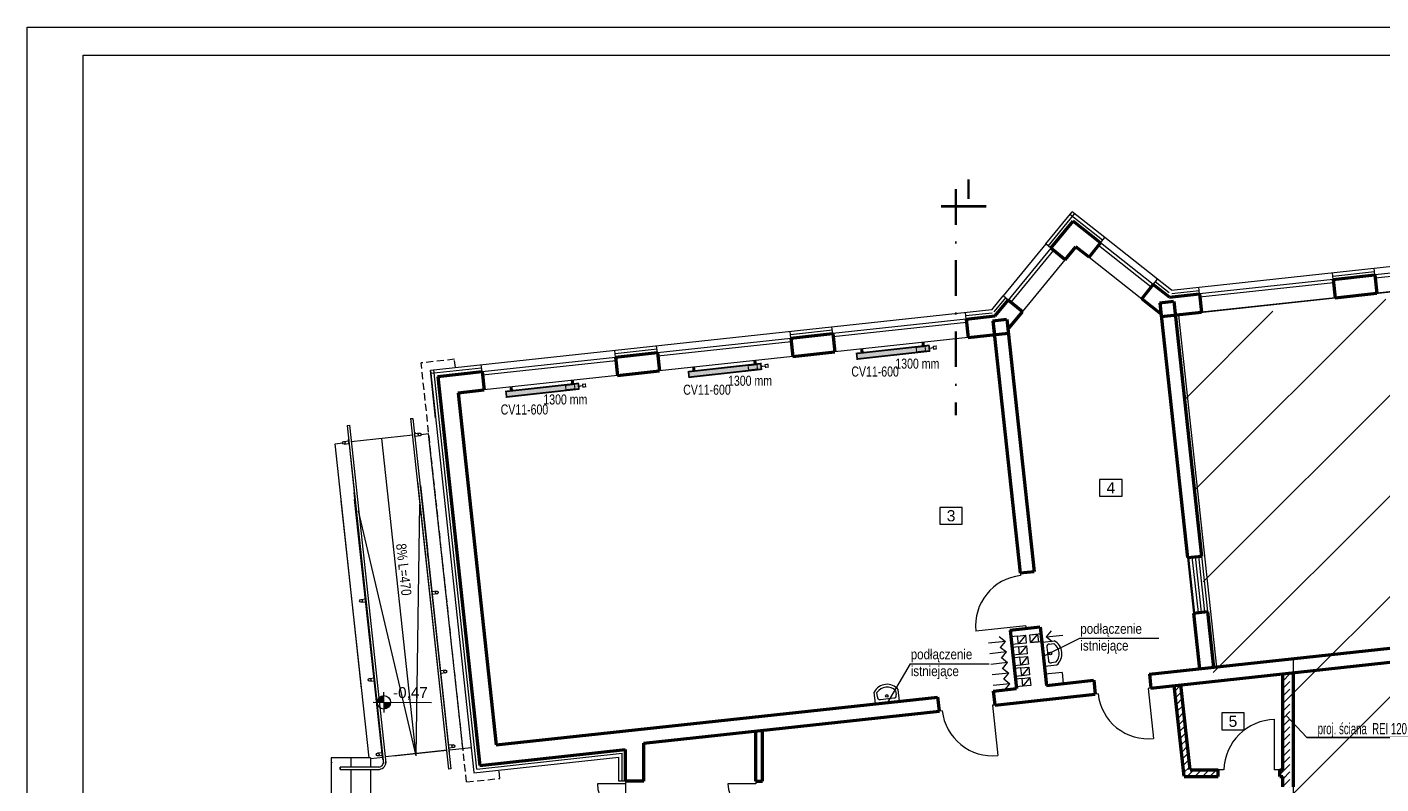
# Model space of a CAD drawing. Header units: millimetres. Extents: x 168402 to 202341, y 205146 to 229271.
# Tile 28 of 56: x 172587 to 175006, y 216672 to 218024. Entities that reach past the tile are written whole.
import ezdxf
from ezdxf.lldxf.tags import DXFTag

# ---------------------------------------------------------------- set-up
doc = ezdxf.new("R2010")
doc.units = ezdxf.units.MM
for name, pattern in [('ACAD_ISO10W100', [18.5, 12, -3, 0.5, -3]), ('DASHDOT', [25.4, 12.7, -6.35, 0, -6.35]), ('DASHED', [19.05, 12.7, -6.35])]:
    doc.linetypes.add(name, pattern=pattern)
doc.layers.get('0').update_dxf_attribs({"lineweight": 0})
for name, color, linetype, lineweight in [('_IS_ks_opis', 154, 'Continuous', 13), ('kreskowanie', 9, 'Continuous', 5), ('linia - gruba - projektowana', 170, 'Continuous', 50), ('linia - kreskowanie', 9, 'Continuous', 5), ('linia - meble', 5, 'Continuous', 9), ('linia - rzut - gruba - istn.', 250, 'Continuous', 50), ('LINIA CIENKA', 7, 'Continuous', 13), ('LINIA KRESKOWANIE', 9, 'Continuous', 5), ('LINIA WYMIAROWANIE', 1, 'Continuous', 9), ('OPISY', 251, 'Continuous', 9), ('ściana_istniejąca', 7, 'Continuous', 35)]:
    doc.layers.add(name, color=color, linetype=linetype, lineweight=lineweight)
for name, color, linetype, true_color in [('IS_Armatura_podłączeniowa_grz._dolnozas.', 7, 'SOLID', 0x000000), ('IS_Armatura_Therm', 7, 'SOLID', 0x000000), ('IS_Grzejniki_Plan_rzut', 7, 'SOLID', 0x000000)]:
    doc.layers.add(name, color=color, linetype=linetype, true_color=true_color)
doc.layers.add('IS_Text_Odbiornikow_Therm', color=7, linetype='Continuous')
doc.layers.get('LINIA WYMIAROWANIE').off()
doc.styles.add('NewStyle1', font='arial.ttf')
doc.styles.add('simplex', font='arial.ttf')
doc.styles.get("Standard").update_dxf_attribs({"font": 'ARIALN.TTF', "width": 0.75})
doc.linetypes.add('GRADZINOWANIE', pattern='A,0.00254,-2.54,[134,ltypeshp.shx,S=2.54,R=0,X=-2.54,Y=0],-5.08,[134,ltypeshp.shx,S=2.54,R=180,X=2.54,Y=0],-2.54', length=10.16254)
tags = doc.linetypes.add('SOLID', pattern=[10, 10, 0]).pattern_tags.tags
tags[6:7] = [DXFTag(74, 4), DXFTag(75, 0), DXFTag(340, '0'), DXFTag(46, 0.0), DXFTag(50, 0.0), DXFTag(44, 0.0), DXFTag(45, 0.0)]
tags[4:5] = [DXFTag(74, 4), DXFTag(75, 0), DXFTag(340, '0'), DXFTag(46, 0.0), DXFTag(50, 0.0), DXFTag(44, 0.0), DXFTag(45, 0.0)]

# ---------------------------------------------------------------- blocks, each defined once
blk = doc.blocks.new('1')
at = {"layer": 'linia - meble'}
for p, q in [((196048.3, 221570.8), (196030.7, 221570.8)), ((196031.7, 221566.8), (196038.3, 221566.8)), ((196048.3, 221534.8), (196048.3, 221570.8)), ((196042.3, 221542.8), (196042.3, 221562.8)), ((196048.3, 221534.8), (196030.7, 221534.8)), ((196038.3, 221538.8), (196031.7, 221538.8))]:
    blk.add_line(p, q, dxfattribs=at)
blk.add_circle((196038.3, 221552.8), 2, dxfattribs=at)
for centre, radius, start, end in [((196042.7, 221552.8), 21.7, 123.855, 236.145), ((196043.5, 221552.8), 18.3, 130.1905, 229.8095), ((196038.8, 221563.3), 3.54, 351.8699, 98.1301), ((196038.8, 221542.3), 3.54, 261.8699, 8.1301)]:
    blk.add_arc(centre, radius, start, end, dxfattribs=at)
blk = doc.blocks.new('G$C2A3AD980')
at = {"layer": 'kreskowanie'}
h = blk.add_hatch(dxfattribs=at)
h.set_pattern_fill('ANSI31', color=252, scale=3)
h.set_pattern_definition([(45, (-194528.292, -220676.447), (-6.7351921, 6.7351921), [])])
h.paths.add_polyline_path([(1517.6, 1514.3), (1505.7, 1513), (1523.2, 1351), (1584.5, 1351), (1584.5, 1363), (1534, 1363)])
h.paths.add_polyline_path([(1700.5, 1363), (1694.5, 1363), (1694.5, 1351), (1700.5, 1351), (1700.5, 1332.4), (1712.5, 1332.4), (1712.5, 1333), (1712.5, 1535.4), (1700.5, 1534.1)])
h.paths.add_polyline_path([(1700.5, 1132.4), (1712.5, 1132.4), (1712.5, 1222.4), (1700.5, 1222.4)])
at = {"layer": 'linia - kreskowanie'}
h = blk.add_hatch(dxfattribs=at)
h.set_pattern_fill('ANSI31', color=252, scale=40)
h.set_pattern_definition([(45, (-137908.59, -188419.79), (-89.80256, 89.80256), [])])
h.paths.add_polyline_path([(4304.4, 1502.9), (4311.5, 1528.8), (4535.2, 1553.1), (4434.7, 2480.6), (1507.4, 2163.5), (1575.5, 1534.2), (1712.2, 1549), (1712.2, 1321.5), (1712.2, 1120.9), (1822, 1120.9), (1822, 462.9), (4539.8, 462.9), (4539.8, 1095.9), (4304.9, 1095.9)])
at = {"layer": 'OPISY'}
h = blk.add_hatch(color=252, dxfattribs=at)
edge = h.paths.add_edge_path()
edge.add_line((94.1, 1483.8), (94.1, 1495.8))
edge.add_arc((94.1, 1483.8), 12, 90, 180.1852)
edge.add_line((82.2, 1483.8), (94.1, 1483.8))
edge = h.paths.add_edge_path()
edge.add_arc((94.1, 1483.8), 12, 269.9669, 359.7486)
edge.add_line((106.1, 1483.8), (94.1, 1483.8))
edge.add_line((94.1, 1483.8), (94.1, 1471.9))
h = blk.add_hatch(color=252, dxfattribs=at)
h.paths.add_polyline_path([(94.1, 1483.8), (94.1, 1492.3, 0.414214), (85.6, 1483.8)])
h.paths.add_polyline_path([(94.1, 1475.3, 0.414214), (102.6, 1483.8), (94.1, 1483.8)])
at = {"layer": 'kreskowanie', "color": 252, "linetype": 'ACAD_ISO10W100', "lineweight": 40, "ltscale": 12}
blk.add_line((1089.7, 2370.1), (1169.7, 2370.1), dxfattribs=at)
at = {"layer": 'linia - gruba - projektowana', "color": 252}
for p, q in [((1285.5, 2295.2), (1325, 2343.5)), ((1374, 2304.8), (1325, 2343.5)), ((1311, 2274.3), (1330, 2297.5)), ((1353.6, 2278.9), (1330, 2297.5)), ((1353.6, 2278.9), (1374, 2304.8)), ((1311, 2274.3), (1285.5, 2295.2)), ((1447.7, 2204.5), (1468.2, 2230.4)), ((1497, 2207.7), (1468.2, 2230.4)), ((1789.5, 2239.4), (1864.1, 2247.4)), ((1789.5, 2239.4), (1793, 2206.6)), ((1864.1, 2247.4), (1867.6, 2214.6)), ((1186.2, 2174), (1209.4, 2202.4)), ((1234.9, 2181.5), (1209.4, 2202.4)), ((1482.4, 2177.1), (1447.7, 2204.5)), ((1497, 2207.7), (1550.9, 2213.5)), ((1550.9, 2213.5), (1554.4, 2180.7)), ((1793, 2206.6), (1867.6, 2214.6)), ((1208.8, 2149.6), (1234.9, 2181.5)), ((1480.2, 2197.8), (1505, 2200.5)), ((1480.2, 2197.8), (1529.5, 1742.5)), ((1482.9, 2173), (1554.4, 2180.7)), ((1505, 2200.5), (1554.3, 1745.2)), ((1134.3, 2168.4), (1186.2, 2174)), ((1134.3, 2168.4), (1137.9, 2135.6)), ((1181.9, 2165.5), (1206.8, 2168.2)), ((1181.9, 2165.5), (1184.6, 2140.7)), ((1181.9, 2165.5), (1230.7, 1715.1)), ((1206.8, 2168.2), (1255.5, 1717.8)), ((821.2, 2134.5), (895.7, 2142.6)), ((821.2, 2134.5), (824.7, 2101.7)), ((895.7, 2142.6), (899.3, 2109.8)), ((1137.9, 2135.6), (1209.5, 2143.4)), ((508, 2100.6), (582.6, 2108.6)), ((582.6, 2108.6), (586.1, 2075.8)), ((824.7, 2101.7), (899.3, 2109.8)), ((508, 2100.6), (511.5, 2067.8)), ((190.3, 2066.2), (269.4, 2074.7)), ((190.3, 2066.2), (265.6, 1371.2)), ((269.4, 2074.7), (272.9, 2041.9)), ((511.5, 2067.8), (586.1, 2075.8)), ((226.7, 2036.9), (272.9, 2041.9)), ((226.7, 2036.9), (294.9, 1407.6)), ((1529.5, 1742.5), (1554.3, 1745.2)), ((1230.7, 1715.1), (1255.5, 1717.8)), ((1540.3, 1643.1), (1565.1, 1645.8)), ((1565.1, 1645.8), (1575.9, 1546.3)), ((1461.5, 1534), (2370.7, 1632.4)), ((1540.3, 1643.1), (1551, 1543.6)), ((1212.6, 1612.6), (1266.3, 1618.4)), ((1212.6, 1612.6), (1223.9, 1508.2)), ((1266.3, 1618.4), (1277.6, 1514)), ((1464.2, 1509.1), (2373.4, 1607.6)), ((1461.5, 1534), (1464.2, 1509.1)), ((1183.2, 1503.8), (1223.9, 1508.2)), ((1185.9, 1478.9), (1183.2, 1503.8)), ((1277.6, 1514), (1362.1, 1523.2)), ((1362.1, 1523.2), (1364.8, 1498.3)), ((294.9, 1407.6), (1083.8, 1493)), ((1086.5, 1468.2), (1083.8, 1493)), ((1185.9, 1478.9), (1364.8, 1498.3)), ((558.5, 1411), (1086.5, 1468.2)), ((758.5, 1343), (758.5, 1432.7)), ((770.5, 1343), (770.5, 1434)), ((558.5, 1343), (558.5, 1411)), ((265.6, 1371.2), (525.5, 1399.4)), ((525.5, 1343), (525.5, 1399.4)), ((558.5, 1343), (525.5, 1343)), ((758.5, 1343), (770.5, 1343))]:
    blk.add_line(p, q, dxfattribs=at)
at = {"layer": 'linia - gruba - projektowana', "color": 252, "lineweight": -3, "ltscale": 1.2}
blk.add_line((15.8, 1368), (15.8, 1364), dxfattribs=at)
at = {"layer": 'linia - rzut - gruba - istn.', "color": 252, "ltscale": 1.2}
for p, q in [((1700, 1363), (1700, 1534.7)), ((1718.1, 1536.6), (1718, 1333)), ((1523.2, 1351), (1505.7, 1513.6)), ((1534, 1363), (1517.6, 1514.9)), ((1534, 1363), (1584.5, 1363)), ((1584.5, 1351), (1584.5, 1363)), ((1694.5, 1363), (1700, 1363)), ((1694.5, 1351), (1694.5, 1363)), ((1523.2, 1351), (1584.5, 1351)), ((1694.5, 1351), (1700, 1351)), ((1700, 1333), (1700, 1351))]:
    blk.add_line(p, q, dxfattribs=at)
at = {"layer": 'LINIA CIENKA', "color": 252}
for p, q in [((1500.6, 2220.1), (4475, 2542.3)), ((1276.2, 2302.8), (1323.2, 2360.2)), ((1381.5, 2314.2), (1323.2, 2360.2)), ((1276.2, 2302.8), (1200.1, 2210)), ((1285.5, 2295.2), (1276.2, 2302.8)), ((1464.5, 2225.7), (1370.3, 2300.1)), ((1374, 2304.8), (1381.5, 2314.2)), ((1468.2, 2230.4), (1374, 2304.8)), ((1475.6, 2239.8), (1381.5, 2314.2)), ((1285.5, 2295.2), (1209.4, 2202.4)), ((1290.1, 2291.4), (1214.1, 2198.6)), ((1234.9, 2181.5), (1311, 2274.3)), ((1353.6, 2278.9), (1447.7, 2204.5)), ((2102.7, 2273.3), (1864.1, 2247.4)), ((1789.5, 2239.4), (1788.2, 2251.4)), ((1864.1, 2247.4), (1862.8, 2259.5)), ((2103.3, 2267.3), (1864.7, 2241.5)), ((1468.2, 2230.4), (1475.6, 2239.8)), ((1500.6, 2220.1), (1475.6, 2239.8)), ((1550.9, 2213.5), (1549.6, 2225.5)), ((1789.5, 2239.4), (1550.9, 2213.5)), ((1790.1, 2233.4), (1551.5, 2207.6)), ((2106.2, 2240.5), (1867.6, 2214.6)), ((1179.8, 2185.1), (1200.1, 2210)), ((1209.4, 2202.4), (1200.1, 2210)), ((1502.9, 2220.5), (1502.9, 2220.4)), ((1793, 2206.6), (1554.4, 2180.7)), ((1179.8, 2185.1), (177.1, 2076.9)), ((1134.3, 2168.4), (1133, 2180.4)), ((895.7, 2142.6), (894.4, 2154.6)), ((1134.3, 2168.4), (895.7, 2142.6)), ((1135, 2162.4), (896.4, 2136.6)), ((582.6, 2108.6), (821.2, 2134.5)), ((583.2, 2102.7), (821.8, 2128.5)), ((821.2, 2134.5), (819.9, 2146.5)), ((1137.9, 2135.6), (899.3, 2109.8)), ((508, 2100.6), (506.7, 2112.6)), ((582.6, 2108.6), (581.3, 2120.7)), ((269.4, 2074.7), (268.1, 2086.7)), ((269.4, 2074.7), (508, 2100.6)), ((270, 2068.8), (508.6, 2094.6)), ((824.7, 2101.7), (586.1, 2075.8)), ((177.1, 2076.9), (255, 1358.1)), ((186.3, 1991.7), (177.1, 2076.9)), ((511.5, 2067.8), (272.9, 2041.9)), ((141.7, 1990.7), (145.9, 1991.1)), ((141.7, 1990.7), (207.2, 1386.2)), ((145.9, 1991.1), (213.8, 1364.8)), ((28.2, 1978.4), (32.4, 1978.8)), ((28.2, 1978.4), (41.1, 1859)), ((28.2, 1978.4), (93.6, 1374.6)), ((32.4, 1978.8), (97.7, 1375.4)), ((145.6, 1960.9), (35.6, 1949)), ((158.6, 1964.7), (148.9, 1963.7)), ((149.4, 1958.7), (148.9, 1963.7)), ((149.4, 1966.3), (149.7, 1963.8)), ((159.2, 1959.8), (149.4, 1958.7)), ((160.4, 1962.5), (173.8, 1964)), ((235.8, 1397.4), (173.7, 1964)), ((6.8, 1945.9), (20.2, 1947.3)), ((54.2, 1508.4), (6.8, 1945.9)), ((22.4, 1950), (31.2, 1950.9)), ((23, 1945), (31.7, 1946)), ((30.1, 1953.3), (30.4, 1950.9)), ((30.8, 1951.6), (30.8, 1951.6)), ((31.7, 1946), (31.2, 1950.9)), ((152, 1388.3), (90.2, 1954.9)), ((153.9, 1878.3), (209.6, 1364.3)), ((159.7, 1871.4), (172.1, 1757.1)), ((67.6, 1384.7), (17.8, 1843.8)), ((40.4, 1858.5), (52.8, 1744.2)), ((92, 1381.8), (41.7, 1846.4)), ((151.7, 1388.2), (158.3, 1838)), ((211.3, 1394.7), (161, 1859.3)), ((151.7, 1388.2), (48.9, 1826.1)), ((172.6, 1745.2), (172, 1750.1)), ((1529.5, 1742.5), (1540.3, 1643.1)), ((1531.5, 1742.7), (1542.2, 1643.3)), ((1537.4, 1743.6), (1548.2, 1644.1)), ((1549.3, 1744.9), (1560.1, 1645.4)), ((1554.3, 1745.4), (1554.9, 1740.4)), ((1554.3, 1745.4), (1565.1, 1646)), ((53.3, 1739.2), (59.6, 1681.3)), ((54.9, 1732.4), (54.3, 1737.4)), ((1230.7, 1715.1), (1231.2, 1710.2)), ((53, 1667.6), (61.8, 1668.6)), ((189.2, 1682.4), (179.5, 1681.3)), ((189.8, 1677.4), (180, 1676.4)), ((53.6, 1662.7), (62.3, 1663.6)), ((1564.5, 1650.9), (1565.1, 1646)), ((1565.1, 1646), (1565.1, 1645.8)), ((67.2, 1618.1), (66.7, 1623)), ((1240.9, 1620.7), (1151.4, 1611)), ((1240.9, 1620.7), (1241.5, 1615.7)), ((1193.1, 1601.4), (1204.1, 1592.6)), ((1225.9, 1602), (1213.9, 1600.7)), ((1239.8, 1603.5), (1227.4, 1588)), ((1241.5, 1615.7), (1241.5, 1615.5)), ((1247.7, 1604.3), (1267.6, 1606.5)), ((1261.6, 1605.8), (1249.2, 1590.4)), ((1285.8, 1611.5), (1276.9, 1600.5)), ((1276.9, 1600.5), (1306.8, 1603.7)), ((1288, 1591.6), (1276.9, 1600.5)), ((1204.1, 1592.6), (1174.3, 1589.3)), ((1206.2, 1573.7), (1176.3, 1570.5)), ((1195.1, 1582.5), (1206.2, 1573.7)), ((1195.2, 1581.6), (1204.1, 1592.6)), ((1197.3, 1562.7), (1206.2, 1573.7)), ((1227.4, 1588), (1215.4, 1586.8)), ((1227.9, 1583.1), (1216, 1581.8)), ((1241.8, 1584.6), (1229.4, 1569.2)), ((1249.2, 1590.4), (1269.1, 1592.6)), ((1208.2, 1554.8), (1178.4, 1551.6)), ((1197.2, 1563.7), (1208.2, 1554.8)), ((1199.3, 1543.8), (1208.2, 1554.8)), ((1229.4, 1569.2), (1217.5, 1567.9)), ((1229.9, 1564.2), (1218, 1562.9)), ((1231.5, 1550.3), (1219.5, 1549)), ((1243.9, 1565.7), (1231.5, 1550.3)), ((68.3, 1526.5), (77.1, 1527.4)), ((204.5, 1541.2), (194.8, 1540.1)), ((205.1, 1536.2), (195.3, 1535.2)), ((1210.3, 1535.9), (1180.4, 1532.7)), ((1199.2, 1544.8), (1210.3, 1535.9)), ((1201.3, 1525.9), (1212.3, 1517)), ((1201.4, 1524.9), (1210.3, 1535.9)), ((1232, 1545.3), (1220.1, 1544)), ((1233.5, 1531.4), (1221.6, 1530.1)), ((1234, 1526.4), (1222.1, 1525.1)), ((1245.9, 1546.8), (1233.5, 1531.4)), ((1248, 1527.9), (1235.5, 1512.5)), ((1305.3, 1537.1), (1275.5, 1533.9)), ((1305.3, 1537.1), (1307.4, 1517.3)), ((68.9, 1521.5), (77.6, 1522.4)), ((79.6, 1503.7), (79.1, 1508.7)), ((1212.3, 1517), (1182.5, 1513.8)), ((1203.4, 1506), (1212.3, 1517)), ((1235.5, 1512.5), (1223.6, 1511.2)), ((1464.2, 1509.1), (1459.3, 1508.6)), ((1463.4, 1509), (1459.3, 1508.6)), ((1459.3, 1508.6), (1469, 1419.1)), ((1185.9, 1478.9), (1180.9, 1478.4)), ((1185.1, 1478.9), (1180.9, 1478.4)), ((1180.9, 1478.4), (1190.6, 1388.9)), ((1369.8, 1498.9), (1364.8, 1498.3)), ((1091.5, 1468.7), (1086.5, 1468.2)), ((1685, 1363), (1685, 1453.6)), ((218.9, 1408.1), (209.2, 1407)), ((219.5, 1403.1), (209.7, 1402.1)), ((211.3, 1398.6), (250.1, 1402.8)), ((0, 1384.7), (0, 1109.7)), ((70, 1384.7), (0, 1384.7)), ((35, 1384.7), (35, 1368)), ((70, 1383.3), (92.8, 1385.8)), ((70, 1384.7), (70, 1368)), ((82.7, 1393.3), (91.5, 1394.3)), ((83.3, 1388.4), (92, 1389.3)), ((207, 1398.2), (97, 1386.2)), ((111.9, 1387.9), (206.4, 1398.1)), ((255, 1358), (513.5, 1386)), ((513.5, 1343), (513.5, 1386)), ((1.6, 1375.9), (1.6, 1376)), ((84.8, 1368), (15.8, 1368)), ((15.8, 1364), (86, 1364)), ((35, 1364), (35, 1127.2)), ((70, 1364), (70, 1127.2)), ((213.8, 1364.8), (209.6, 1364.3)), ((1594, 1363), (1584.5, 1363)), ((1694.5, 1363), (1684.5, 1363)), ((1694.5, 1363), (1684.5, 1363)), ((525.5, 1338), (475.5, 1338)), ((525.5, 1343), (513.5, 1343)), ((525.5, 1343), (525.5, 1183)), ((525.5, 1343), (525.5, 1338)), ((758.5, 1338), (708.5, 1338)), ((758.5, 1343), (758.5, 1338))]:
    blk.add_line(p, q, dxfattribs=at)
at = {"layer": 'LINIA CIENKA', "color": 252, "linetype": 'DASHED'}
for p, q in [((220.2, 2096.7), (160.6, 2090.2)), ((241.7, 1341.5), (160.6, 2090.2)), ((221.8, 2081.8), (220.2, 2096.7)), ((301.3, 1347.9), (299.7, 1362.8)), ((241.7, 1341.5), (301.3, 1347.9))]:
    blk.add_line(p, q, dxfattribs=at)
at = {"layer": 'LINIA CIENKA', "color": 252}
blk.add_lwpolyline([(4447.5, 2493.5), (1513.2, 2175.7), (1581.4, 1546.3), (1718.1, 1561.1), (1718, 1333.6), (1718, 1333.6), (1718, 1133), (1827.5, 1133), (1827.5, 475), (4545.6, 475), (4545.6, 1108), (4310.7, 1108), (4310.6, 1231.2)], dxfattribs=at)
for points in [[(1225.9, 1602), (1239.8, 1603.5), (1241.3, 1589.6), (1227.4, 1588)], [(1247.7, 1604.3), (1261.6, 1605.8), (1263.1, 1591.9), (1249.2, 1590.4)], [(1227.9, 1583.1), (1241.8, 1584.6), (1243.3, 1570.7), (1229.4, 1569.2)], [(1229.9, 1564.2), (1243.9, 1565.7), (1245.4, 1551.8), (1231.5, 1550.3)], [(1232, 1545.3), (1245.9, 1546.8), (1247.4, 1532.9), (1233.5, 1531.4)], [(1234, 1526.4), (1248, 1527.9), (1249.5, 1514), (1235.5, 1512.5)]]:
    blk.add_lwpolyline(points, close=True, dxfattribs=at)
for centre in [(157.9, 1962.2), (22.7, 1947.5), (188.5, 1679.8), (53.3, 1665.1), (68.6, 1524), (203.8, 1538.6), (218.2, 1405.5), (83, 1390.8)]:
    blk.add_circle(centre, 2.5, dxfattribs=at)
for centre, radius, start, end in [((1240.9, 1620.7), 90, 96.182, 186.182), ((1459.3, 1508.6), 90, 186.182, 276.182), ((1180.9, 1478.4), 90, 186.182, 276.182), ((1686.4, 1361.1), 91.9, 90.8731, 178.8006), ((83.6, 1378), 10, 276.2569, 6.2569), ((83.8, 1377.9), 14.1, 278.7794, 6.4866), ((525.5, 1338), 50, 180, 270), ((758.5, 1338), 50, 180, 270)]:
    blk.add_arc(centre, radius, start, end, dxfattribs=at)
at = {"layer": 'LINIA KRESKOWANIE', "color": 252, "linetype": 'GRADZINOWANIE', "ltscale": 0.6}
for p, q in [((1280.8, 2299), (1327.8, 2356.4)), ((1377.7, 2309.5), (1319.5, 2355.5)), ((1788.8, 2245.3), (1863.4, 2253.4)), ((1496.8, 2215.4), (1471.9, 2235.1)), ((1184.4, 2181.3), (1204.7, 2206.2)), ((1501.2, 2214.2), (1550.2, 2219.5)), ((1180.4, 2179.2), (1133.7, 2174.1)), ((895.1, 2148.4), (820.5, 2140.3)), ((581.9, 2114.6), (507.3, 2106.5)), ((268.7, 2080.8), (177.8, 2071)), ((260.3, 1364.6), (183.1, 2077.6)), ((1543.4, 1744.3), (1554.1, 1644.9)), ((260.3, 1364.6), (519.5, 1392.7)), ((519.5, 1343), (519.5, 1392.7))]:
    blk.add_line(p, q, dxfattribs=at)
at = {"layer": 'OPISY', "color": 252}
for p, q in [((94.1, 1483.8), (94.1, 1501.8)), ((75.1, 1483.8), (178.9, 1483.7)), ((94.1, 1483.8), (94.1, 1496.5)), ((94.1, 1483.8), (94.1, 1471)), ((94.1, 1483.8), (94.1, 1465.8))]:
    blk.add_line(p, q, dxfattribs=at)
at = {"layer": 'OPISY', "color": 252, "lineweight": -3, "ltscale": 4}
for p, q in [((1705.7, 1460.1), (1742.4, 1420.8)), ((1742.4, 1420.8), (1932.6, 1420.8))]:
    blk.add_line(p, q, dxfattribs=at)
at = {"layer": 'OPISY', "color": 252}
for points in [[(1372.5, 1882), (1372.5, 1852), (1412.5, 1852), (1412.5, 1882)], [(1087.2, 1832), (1087.2, 1802), (1127.2, 1802), (1127.2, 1832)], [(1590.6, 1464.8), (1590.6, 1434.8), (1630.6, 1434.8), (1630.6, 1464.8)]]:
    blk.add_lwpolyline(points, close=True, dxfattribs=at)
blk.add_circle((94.1, 1483.8), 12, dxfattribs=at)
at = {"layer": 'ściana_istniejąca', "color": 252, "linetype": 'DASHDOT', "ltscale": 5}
blk.add_line((1115.9, 2400.6), (1115.9, 1996.9), dxfattribs=at)
at = {"layer": 'LINIA WYMIAROWANIE', "color": 252, "lineweight": -3, "xscale": 1.2, "yscale": 1.2, "zscale": 1.2}
for p, rotation in [((206532.3, 291221.4), 186.1820173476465), ((-288658, 206743), 276.1820173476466)]:
    blk.add_blockref('1', p, dxfattribs=dict(at, rotation=rotation))
at = {"layer": 'kreskowanie', "color": 252, "linetype": 'ACAD_ISO10W100', "lineweight": 40, "ltscale": 12, "style": 'simplex'}
blk.add_text('I', height=35, dxfattribs=at).set_placement((1131.5, 2383))
at = {"layer": 'LINIA CIENKA', "color": 252}
blk.add_text('8%%% L=470 ', height=18, rotation=276.182, dxfattribs=at).set_placement((115.7, 1766.5))
at = {"layer": 'OPISY', "color": 252, "style": 'simplex'}
for s, insert, char_height, width, attachment_point in [('4', (1392.5, 1867), 20, 40, 5), ('3', (1107.2, 1817), 20, 40, 5), ('-0,47', (110.4, 1510.9), 19.5, 125.07, 1), ('5', (1610.6, 1449.8), 20, 40, 5)]:
    blk.add_mtext(s, dxfattribs=dict(at, insert=insert, char_height=char_height, width=width, attachment_point=attachment_point))
at = {"layer": 'OPISY', "color": 252, "insert": (1741.9, 1446.7), "char_height": 20, "width": 345.782, "attachment_point": 1}
blk.add_mtext('\\pxi-3,l4,t4;proj. ściana  REI 120', dxfattribs=at)

msp = doc.modelspace()

# ---------------------------------------------------------------- block references
at = {"ltscale": 4}
msp.add_blockref('G$C2A3AD980', (173130.7, 215334.2), dxfattribs=at)

# ---------------------------------------------------------------- next in the draw order: hatches: boundary and pattern name
at = {"layer": 'IS_Grzejniki_Plan_rzut'}
for points in [[(174198.3, 217455.6), (174069.1, 217441.3), (174070.2, 217431.3), (174199.4, 217445.6)], [(173898, 217423.1), (173768.8, 217408.7), (173769.9, 217398.8), (173899.1, 217413.1)], [(173572, 217387.7), (173442.8, 217373.4), (173443.9, 217363.5), (173573.1, 217377.8)]]:
    msp.add_hatch(color=8, dxfattribs=at).paths.add_polyline_path(points)

# ---------------------------------------------------------------- next in the draw order: linework, layer by layer
at = {"color": 0}
for points in [[(172587.5, 218024.4), (176787.5, 218024.4), (176787.5, 215054.4), (172587.5, 215054.4)], [(172687.5, 217974.4), (176737.5, 217974.4), (176737.5, 215104.4), (172687.5, 215104.4)]]:
    msp.add_lwpolyline(points, close=True, dxfattribs=at)
at = {"layer": '_IS_ks_opis', "color": 0}
for p, q in [((174467.6, 216932.5), (174608.9, 216932.5)), ((174164.6, 216886.9), (174306, 216886.9))]:
    msp.add_line(p, q, dxfattribs=at)
for points in [[(174402.7, 216900.4), (174467.6, 216932.5)], [(174164.6, 216886.9), (174124.4, 216817.4)]]:
    msp.add_lwpolyline(points, dxfattribs=at)
at = {"layer": 'IS_Armatura_podłączeniowa_grz._dolnozas.'}
for points in [[(174191.4, 217453.8, 2, 2, 0), (174175.5, 217452.1, 2, 2, 0), (174176.4, 217444.1, 2, 2, 0), (174192.3, 217445.9, 2, 2, 0), (174191.4, 217453.8, 2, 2, 0)], [(173891.2, 217421.3, 2, 2, 0), (173875.3, 217419.5, 2, 2, 0), (173876.1, 217411.6, 2, 2, 0), (173892, 217413.3, 2, 2, 0), (173891.2, 217421.3, 2, 2, 0)], [(173565.1, 217386, 2, 2, 0), (173549.2, 217384.2, 2, 2, 0), (173550.1, 217376.3, 2, 2, 0), (173566, 217378, 2, 2, 0), (173565.1, 217386, 2, 2, 0)]]:
    msp.add_lwpolyline(points, format="xyseb", dxfattribs=at)
at = {"layer": 'IS_Armatura_Therm'}
for points in [[(174198.8, 217450.6, 2, 2, 0), (174206.3, 217451.4, 2, 2, 0)], [(174206.6, 217449, 2, 2, 0), (174211.5, 217449.5, 2, 2, 0), (174211, 217454.5, 2, 2, 0), (174206, 217453.9, 2, 2, 0), (174206.6, 217449, 2, 2, 0)], [(173898.6, 217418.1, 2, 2, 0), (173906, 217418.9, 2, 2, 0)], [(173906.3, 217416.4, 2, 2, 0), (173911.3, 217417, 2, 2, 0), (173910.7, 217422, 2, 2, 0), (173905.7, 217421.4, 2, 2, 0), (173906.3, 217416.4, 2, 2, 0)], [(173572.5, 217382.8, 2, 2, 0), (173580, 217383.6, 2, 2, 0)], [(173580.2, 217381.1, 2, 2, 0), (173585.2, 217381.7, 2, 2, 0), (173584.7, 217386.6, 2, 2, 0), (173579.7, 217386.1, 2, 2, 0), (173580.2, 217381.1, 2, 2, 0)]]:
    msp.add_lwpolyline(points, format="xyseb", dxfattribs=at)
at = {"layer": 'IS_Grzejniki_Plan_rzut'}
for points in [[(174198.3, 217455.6, 3, 3, 0), (174069.1, 217441.3, 3, 3, 0), (174070.2, 217431.3, 3, 3, 0), (174199.4, 217445.6, 3, 3, 0), (174198.3, 217455.6, 3, 3, 0)], [(174077.8, 217442.2, 3, 3, 0), (174077.2, 217447.2, 3, 3, 0), (174079.7, 217447.5, 3, 3, 0), (174080.3, 217442.5, 3, 3, 0)], [(174189.6, 217454.6, 3, 3, 0), (174189, 217459.6, 3, 3, 0), (174186.6, 217459.3, 3, 3, 0), (174187.1, 217454.3, 3, 3, 0)], [(173898, 217423.1, 3, 3, 0), (173768.8, 217408.7, 3, 3, 0), (173769.9, 217398.8, 3, 3, 0), (173899.1, 217413.1, 3, 3, 0), (173898, 217423.1, 3, 3, 0)], [(173777.5, 217409.7, 3, 3, 0), (173777, 217414.7, 3, 3, 0), (173779.4, 217414.9, 3, 3, 0), (173780, 217410, 3, 3, 0)], [(173889.3, 217422.1, 3, 3, 0), (173888.8, 217427.1, 3, 3, 0), (173886.3, 217426.8, 3, 3, 0), (173886.8, 217421.8, 3, 3, 0)], [(173563.3, 217386.8, 3, 3, 0), (173562.7, 217391.7, 3, 3, 0), (173560.2, 217391.5, 3, 3, 0), (173560.8, 217386.5, 3, 3, 0)], [(173572, 217387.7, 3, 3, 0), (173442.8, 217373.4, 3, 3, 0), (173443.9, 217363.5, 3, 3, 0), (173573.1, 217377.8, 3, 3, 0), (173572, 217387.7, 3, 3, 0)], [(173451.4, 217374.4, 3, 3, 0), (173450.9, 217379.3, 3, 3, 0), (173453.4, 217379.6, 3, 3, 0), (173453.9, 217374.7, 3, 3, 0)]]:
    msp.add_lwpolyline(points, format="xyseb", dxfattribs=at)

# ---------------------------------------------------------------- next in the draw order: texts
at = {"layer": '_IS_ks_opis', "color": 0, "char_height": 18, "width": 117.087, "attachment_point": 4, "style": 'NewStyle1'}
for insert in [(174468.7, 216931.7), (174165.8, 216886.1)]:
    msp.add_mtext('{\\fArial Narrow|b0|i0|c238|p34;podłączenie istniejące}', dxfattribs=dict(at, insert=insert))
at = {"layer": 'IS_Text_Odbiornikow_Therm', "color": 18, "linetype": 'SOLID', "true_color": 0x000000, "char_height": 18, "attachment_point": 3}
for s, insert in [('\\fArial|b0|i0;CV11-600', (174144.6, 217418)), ('{\\fArial|b0|i0|c0|p0;1300 mm}', (174216.9, 217432.1)), ('{\\fArial|b0|i0|c0|p0;1300 mm}', (173918.1, 217401.5)), ('{\\fArial|b0|i0|c0|p0;1300 mm}', (173588.2, 217368.1)), ('\\fArial|b0|i0;CV11-600', (173844.3, 217385.5)), ('\\fArial|b0|i0;CV11-600', (173518.3, 217350.2))]:
    msp.add_mtext(s, dxfattribs=dict(at, insert=insert))

doc.saveas('drawing.dxf')
